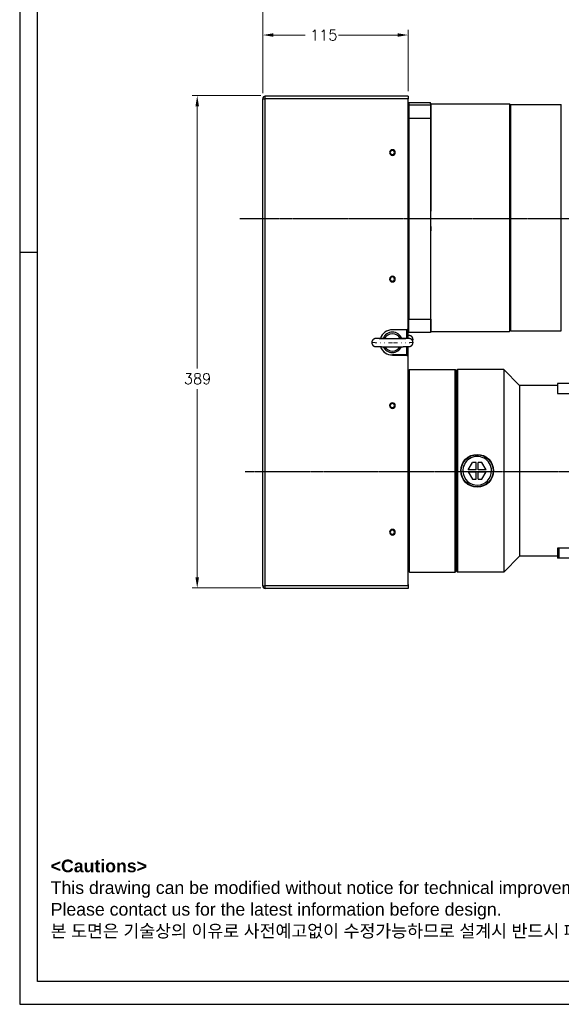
# Model space of a CAD drawing. Header units: inches. Extents: x 0 to 1685, y 0 to 1188.
# Tile 1 of 18: x 0 to 428, y 0 to 778. Entities that reach past the tile are written whole.
import ezdxf

# ---------------------------------------------------------------- set-up
doc = ezdxf.new("R2010")
doc.units = ezdxf.units.IN
doc.linetypes.add('CENTER', pattern=[2, 1.25, -0.25, 0.25, -0.25])
doc.linetypes.add('DASHEDBIDOT', pattern=[12.4, 3, -3, 0.2, -3, 0.2, -3])
doc.layers.add('ATA-CENTER', color=133, linetype='CENTER')
doc.layers.add('ATA-TEXT', color=7, linetype='Continuous')
doc.layers.add('Layer0000', color=7, linetype='Continuous', lineweight=25)
doc.styles.get("Standard").update_dxf_attribs({"font": 'simplex.shx'})
doc.styles.add('주 문자 (ISO)', font='arial.ttf')
doc.dimstyles.new('ata_A1', dxfattribs={"dimtxt": 4.2, "dimasz": 4.2, "dimexe": 2, "dimexo": 2, "dimgap": 2, "dimtad": 0, "dimtih": 1, "dimtoh": 1, "dimdec": 6, "dimdsep": 46, "dimtxsty": 'Standard', "dimcen": 0, "dimclrd": 252, "dimclre": 252, "dimclrt": 4, "dimadec": 6, "dimazin": 2, "dimtfac": 1, "dimtdec": 6, "dimtofl": 0, "dimtmove": 0, "dimatfit": 3, "dimfxl": 0, "dimtolj": 1, "dimtzin": 0, "dimlwd": 0, "dimlwe": 0, "dimarcsym": 0})

# ---------------------------------------------------------------- blocks, each defined once
blk = doc.blocks.new('*D9278')
at = {"layer": 'Defpoints', "color": 0}
for p in [(194.59, 717.96), (140.32, 328.96), (194.59, 328.96)]:
    blk.add_point(p, dxfattribs=at)
at = {"layer": 'Layer0000', "color": 252, "linetype": 'Continuous', "lineweight": 0}
for p, q in [((190.59, 717.96), (136.32, 717.96)), ((140.32, 709.56), (140.32, 502.43)), ((140.32, 337.36), (140.32, 486.03)), ((190.59, 328.96), (136.32, 328.96))]:
    blk.add_line(p, q, dxfattribs=at)
at = {"layer": 'Layer0000', "color": 252}
for points in [[(141.72, 709.56), (138.92, 709.56), (140.32, 717.96)], [(138.92, 337.36), (141.72, 337.36), (140.32, 328.96)]]:
    blk.add_solid(points, dxfattribs=at)
at = {"layer": 'Layer0000', "color": 4, "lineweight": 25, "insert": (129.78, 498.43), "char_height": 8.4, "attachment_point": 1}
blk.add_mtext('\\A1;389', dxfattribs=at)
blk = doc.blocks.new('*D9267')
at = {"layer": 'Defpoints', "color": 0}
for p in [(307.07, 765.84), (192.07, 715.96), (307.07, 717.53)]:
    blk.add_point(p, dxfattribs=at)
at = {"layer": 'Layer0000', "color": 252, "linetype": 'Continuous', "lineweight": 0}
for p, q in [((192.07, 719.96), (192.07, 769.84)), ((200.47, 765.84), (225.57, 765.84)), ((298.67, 765.84), (251.97, 765.84)), ((307.07, 721.53), (307.07, 769.84))]:
    blk.add_line(p, q, dxfattribs=at)
at = {"layer": 'Layer0000', "color": 252}
for points in [[(200.47, 767.24), (200.47, 764.44), (192.07, 765.84)], [(298.67, 764.44), (298.67, 767.24), (307.07, 765.84)]]:
    blk.add_solid(points, dxfattribs=at)
at = {"layer": 'Layer0000', "color": 4, "lineweight": 25, "insert": (229.57, 770.04), "char_height": 8.4, "attachment_point": 1}
blk.add_mtext('\\A1;115', dxfattribs=at)
blk = doc.blocks.new('*D9269')
at = {"layer": 'Defpoints', "color": 0}
for p in [(759.77, 810.31), (192.07, 715.96), (759.77, 669.96)]:
    blk.add_point(p, dxfattribs=at)
at = {"layer": 'Layer0000', "color": 252, "linetype": 'Continuous', "lineweight": 0}
for p, q in [((192.07, 719.96), (192.07, 814.31)), ((200.47, 810.31), (440.31, 810.31)), ((751.37, 810.31), (481.91, 810.31)), ((759.77, 673.96), (759.77, 814.31))]:
    blk.add_line(p, q, dxfattribs=at)
at = {"layer": 'Layer0000', "color": 252}
for points in [[(200.47, 811.71), (200.47, 808.91), (192.07, 810.31)], [(751.37, 808.91), (751.37, 811.71), (759.77, 810.31)]]:
    blk.add_solid(points, dxfattribs=at)
at = {"layer": 'Layer0000', "color": 4, "lineweight": 25, "insert": (461.11, 810.31), "char_height": 8.4, "attachment_point": 5}
blk.add_mtext('\\A1;567.7', dxfattribs=at)
blk = doc.blocks.new('*D9268')
at = {"layer": 'Defpoints', "color": 0}
for p in [(815.07, 841.79), (192.07, 715.96), (815.07, 500.96)]:
    blk.add_point(p, dxfattribs=at)
at = {"layer": 'Layer0000', "color": 252, "linetype": 'Continuous', "lineweight": 0}
for p, q in [((192.07, 719.96), (192.07, 845.79)), ((200.47, 841.79), (453.17, 841.79)), ((806.67, 841.79), (482.75, 841.79)), ((815.07, 504.96), (815.07, 845.79))]:
    blk.add_line(p, q, dxfattribs=at)
at = {"layer": 'Layer0000', "color": 252}
for points in [[(200.47, 843.19), (200.47, 840.39), (192.07, 841.79)], [(806.67, 840.39), (806.67, 843.19), (815.07, 841.79)]]:
    blk.add_solid(points, dxfattribs=at)
at = {"layer": 'Layer0000', "color": 4, "lineweight": 25, "insert": (457.17, 845.99), "char_height": 8.4, "attachment_point": 1}
blk.add_mtext('\\A1;623', dxfattribs=at)
blk = doc.blocks.new('ata-Border-A1-002')
at = {"color": 253, "ltscale": 0.5}
for p, q in [((0, 594), (0, 0)), ((7, 297), (0, 297)), ((0, 0), (841, 0))]:
    blk.add_line(p, q, dxfattribs=at)
at = {"ltscale": 0.5}
blk.add_line((7, 9), (7, 585), dxfattribs=at)
blk.add_line((834, 9), (7, 9))

msp = doc.modelspace()

# ---------------------------------------------------------------- linework, layer by layer
msp.add_line((307.071139, 342.5317986), (307.071139, 500.5317986))
at = {"layer": 'ATA-CENTER'}
for p, q in [((173.9865691, 620.9585331), (765.0664616, 620.9585331)), ((178.2239159, 421.0223749), (1068.7697598, 421.0223749))]:
    msp.add_line(p, q, dxfattribs=at)
at = {"layer": 'Layer0000', "color": 7, "linetype": 'Continuous', "lineweight": 25}
for p, q in [((194.071139, 715.5074046), (194.071139, 717.5280893)), ((307.071139, 717.5280893), (194.071139, 717.5280893)), ((307.071139, 717.5280893), (307.071139, 715.5074046)), ((192.071139, 330.5490044), (192.071139, 715.5281974)), ((194.071139, 330.5282116), (194.071139, 715.5074046)), ((307.071139, 715.5074046), (194.071139, 715.5074046)), ((307.071139, 534.0172136), (307.071139, 715.5074046)), ((307.571139, 712.3413146), (307.071139, 711.8393745)), ((307.071139, 710.1929311), (307.571139, 710.690937)), ((307.571139, 712.3413146), (307.571139, 710.690937)), ((324.571139, 712.3413146), (307.571139, 712.3413146)), ((307.571139, 710.690937), (307.571139, 699.9535633)), ((307.571139, 710.690937), (324.571139, 710.690937)), ((324.5711388, 711.5161258), (324.571139, 712.3413146)), ((324.5711388, 711.5161258), (324.571139, 710.690937)), ((325.0711389, 711.8393744), (324.5711389, 712.3413144)), ((324.5711389, 710.6909368), (325.0711389, 710.192931)), ((324.571139, 710.690937), (324.571139, 699.9535633)), ((324.5793542, 711.5209895), (387.0711389, 711.5209895)), ((325.0711388, 710.917661), (325.071139, 710.1929311)), ((325.071139, 711.8393745), (325.0711389, 711.5209895)), ((325.071139, 710.1929311), (325.071139, 699.769564)), ((387.0711388, 711.5209896), (387.571139, 711.0209894)), ((387.0711389, 711.5161258), (387.0711389, 711.5209898)), ((387.0711389, 711.5161258), (387.0711389, 531.5209898)), ((388.0711387, 711.0209896), (387.5711387, 710.5209897)), ((387.5711389, 532.0209901), (387.5711389, 711.0209895)), ((388.0711386, 620.5905118), (388.0711388, 711.0209898)), ((388.0711388, 711.0209898), (428.0711388, 711.0209898)), ((428.0711386, 620.5905118), (428.0711388, 711.0209898)), ((307.571139, 699.9535633), (307.071139, 699.769564)), ((324.571139, 699.9535633), (307.571139, 699.9535633)), ((307.571139, 699.9535633), (307.571139, 541.2170639)), ((324.571139, 699.9535633), (324.5711388, 620.5853136)), ((325.0711389, 699.7695642), (324.5711389, 699.9535635)), ((325.071139, 699.769564), (325.0711388, 630.0636451)), ((324.5711388, 620.5853136), (324.571139, 541.217064)), ((388.0711388, 532.0209898), (388.0711386, 620.5905118)), ((428.0711388, 532.0209898), (428.0711386, 620.5905118)), ((325.071139, 541.4114597), (325.0711388, 611.1173786)), ((307.071139, 541.4114596), (307.571139, 541.2170639)), ((307.571139, 541.2170639), (324.571139, 541.217064)), ((307.571139, 530.7006649), (307.571139, 541.2170639)), ((324.5711389, 541.2170637), (325.0711389, 541.4114594)), ((324.571139, 541.217064), (324.571139, 530.7006649)), ((325.071139, 541.4114597), (325.071139, 531.202605)), ((306.071139, 533.0172677), (294.571139, 533.0172677)), ((306.071139, 533.0172677), (307.071139, 534.0172136)), ((306.071139, 526.0823462), (306.071139, 533.0172677)), ((307.071139, 526.0594323), (307.071139, 534.0172136)), ((307.071139, 531.202605), (307.571139, 530.7006649)), ((324.571139, 530.7006649), (307.571139, 530.7006649)), ((325.0711389, 531.2026051), (324.5711389, 530.7006651)), ((325.071139, 531.52099), (387.0711389, 531.52099)), ((387.0711388, 531.5209899), (387.571139, 532.0209901)), ((388.0711386, 532.0209899), (387.5711387, 532.5209899)), ((388.0711388, 532.0209898), (428.0711388, 532.0209898)), ((306.071139, 513.0391414), (306.071139, 519.6486557)), ((307.071139, 512.0391954), (307.071139, 519.6715692)), ((306.071139, 513.0391414), (294.571139, 513.0391414)), ((294.571139, 513.0183486), (306.071139, 513.0183486)), ((306.071139, 513.0391414), (307.071139, 512.0391954)), ((306.071139, 513.0183486), (306.071139, 513.0391414)), ((306.071139, 513.0183486), (307.071139, 512.0184026)), ((307.071139, 512.0184026), (307.071139, 512.0391954)), ((307.071139, 330.5282116), (307.071139, 512.0184026)), ((308.071139, 501.5317986), (307.071139, 500.5317986)), ((308.071139, 341.5317986), (308.071139, 501.5317986)), ((308.071139, 501.5317986), (344.071139, 501.5317986)), ((344.071139, 501.5317986), (345.071139, 500.5317986)), ((344.071139, 341.5317986), (344.071139, 501.5317986)), ((346.071139, 501.5345818), (345.071139, 500.5345818)), ((345.071139, 500.5345818), (345.071139, 342.5345818)), ((345.071139, 342.5317986), (345.071139, 500.5290153)), ((382.571139, 501.5345818), (346.071139, 501.5345818)), ((346.071139, 501.5345818), (346.071139, 341.5345818)), ((382.571139, 501.5345818), (395.071139, 489.0345818)), ((382.571139, 501.5345818), (382.571139, 341.5345818)), ((425.071139, 490.5345818), (425.071139, 482.5345818)), ((695.071139, 490.5345818), (425.071139, 490.5345818)), ((425.071139, 489.0345818), (395.071139, 489.0345818)), ((395.071139, 489.0345818), (395.071139, 354.0345818)), ((425.071139, 482.5345818), (695.071139, 482.5345818)), ((354.5274657, 422.3345818), (357.8183622, 428.0345818)), ((360.771139, 428.0345818), (357.8183622, 428.0345818)), ((360.771139, 422.3345818), (360.771139, 428.0345818)), ((365.3239157, 428.0345818), (362.371139, 428.0345818)), ((362.371139, 422.3345818), (362.371139, 428.0345818)), ((368.6148122, 422.3345818), (365.3239157, 428.0345818)), ((360.771139, 422.3345818), (354.5274657, 422.3345818)), ((354.5274657, 420.7345818), (357.8183622, 415.0345818)), ((354.5274657, 420.7345818), (360.771139, 420.7345818)), ((360.771139, 415.0345818), (360.771139, 420.7345818)), ((368.6148122, 422.3345818), (362.371139, 422.3345818)), ((362.371139, 415.0345818), (362.371139, 420.7345818)), ((362.371139, 420.7345818), (368.6148122, 420.7345818)), ((365.3239157, 415.0345818), (368.6148122, 420.7345818)), ((357.8183622, 415.0345818), (360.771139, 415.0345818)), ((362.371139, 415.0345818), (365.3239157, 415.0345818)), ((425.971831, 360.5345818), (425.071139, 360.5345818)), ((425.071139, 360.5345818), (425.071139, 360.1159365)), ((425.071139, 360.1159365), (425.071139, 352.5345818)), ((426.071139, 360.5345818), (425.971831, 360.5345818)), ((426.071139, 360.5345818), (426.071139, 352.5345818)), ((694.071139, 360.5345818), (426.071139, 360.5345818)), ((395.071139, 354.0345818), (382.571139, 341.5345818)), ((425.071139, 354.0345818), (395.071139, 354.0345818)), ((426.071139, 352.5345818), (425.071139, 352.5345818)), ((694.071139, 352.5345818), (426.071139, 352.5345818)), ((308.071139, 341.5317986), (307.071139, 342.5317986)), ((344.071139, 341.5317986), (345.071139, 342.5317986)), ((346.071139, 341.5345818), (345.071139, 342.5345818)), ((308.071139, 341.5317986), (344.071139, 341.5317986)), ((382.571139, 341.5345818), (346.071139, 341.5345818)), ((194.071139, 328.5490044), (194.071139, 330.5282116)), ((307.071139, 330.5282116), (194.071139, 330.5282116)), ((307.071139, 328.5490044), (194.071139, 328.5490044)), ((307.071139, 331.7733071), (307.071139, 329.7733071)), ((307.071139, 330.5282116), (307.071139, 328.5490044))]:
    msp.add_line(p, q, dxfattribs=at)
at = {"layer": 'Layer0000', "color": 251, "linetype": 'DASHEDBIDOT', "lineweight": 18}
msp.add_line((294.571139, 513.0183486), (294.571139, 513.0391414), dxfattribs=at)
at = {"layer": 'Layer0000', "color": 7, "linetype": 'Continuous', "lineweight": 25}
for centre, radius in [((324.5754816, 711.5166469), 0.004374), ((361.571139, 421.5345818), 13), ((361.571139, 421.5345818), 12.7)]:
    msp.add_circle(centre, radius, dxfattribs=at)
for centre, radius, start, end in [((194.0710865, 715.5281407), 1.9999487, 89.9984961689, 178.8073318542), ((194.0709228, 715.5281974), 1.9997839, 178.8088595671, 179.999999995), ((193.571193, 763.6165631), 48.1117561, 268.2133120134, 270.5953910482), ((327.860012, 713.7557835), 3.9790393, 214.2540950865, 225.5014581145), ((294.571139, 673.0095977), 2.25, 0.0026431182, 179.9973568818), ((294.571139, 673.0098053), 2.25, 180.0026431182, 359.9973568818), ((294.571139, 673.0305994), 2.250001, 180.5321455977, 359.4678544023), ((294.571139, 673.0304182), 1.65, 0.0026431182, 179.9973568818), ((294.571139, 673.0305704), 1.65, 180.0026431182, 359.9973568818), ((294.571139, 673.0929527), 1.6500029, 182.1678183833, 357.8321816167), ((414.7091078, 620.5827205), 90.1379691, 173.9623266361, 179.9983517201), ((414.4139611, 620.582725), 89.8428224, 179.9983491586, 186.0475917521), ((294.571139, 573.0150021), 2.25, 0.0026431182, 179.9973568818), ((294.571139, 573.0152097), 2.25, 180.0026431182, 359.9973568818), ((294.571139, 573.0360038), 2.250001, 180.5321455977, 359.4678544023), ((294.571139, 573.0358226), 1.65, 0.0026431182, 179.9973568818), ((294.571139, 573.0359748), 1.65, 180.0026431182, 359.9973568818), ((294.571139, 573.0983572), 1.6500029, 182.1678183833, 357.8321816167), ((294.5709788, 523.017321), 9.9999466, 89.9990822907, 161.9841343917), ((294.571139, 523.038039), 8.0001526, 22.7263367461, 157.2736628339), ((294.571139, 522.972602), 6.8892868, 25.4581701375, 154.5418298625), ((288.1712568, 525.9577863), 0.1811215, 352.4459892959, 78.3891215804), ((285.8614056, 512.6246972), 13.5400893, 78.5214553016, 79.4056693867), ((303.2808723, 512.6246975), 13.540089, 100.594330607, 101.4785442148), ((300.9709544, 525.9577452), 0.1810499, 101.4383660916, 187.543881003), ((306.7622895, 538.4165745), 10.0537769, 271.7603889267, 273.4145652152), ((307.7188886, 525.2584061), 3.1522504, 337.6921692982, 359.9968462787), ((294.5709889, 523.0183184), 9.9999699, 199.8680754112, 270.0008598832), ((294.5709896, 523.0391128), 9.9999715, 199.9952938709, 270.000855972), ((294.571139, 523.0391844), 8.0001709, 205.4510662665, 334.5489337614), ((294.571139, 522.9736312), 6.8893093, 209.3792116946, 330.6207885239), ((294.571139, 473.0204065), 2.25, 0.0026431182, 179.9973568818), ((294.571139, 473.041227), 1.65, 0.0026431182, 179.9973568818), ((294.571139, 473.0206141), 2.25, 180.0026431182, 359.9973568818), ((294.571139, 473.0414082), 2.250001, 180.5321455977, 359.4678544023), ((294.571139, 473.0413792), 1.65, 180.0026431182, 359.9973568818), ((294.571139, 473.1037616), 1.6500029, 182.1678183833, 357.8321816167), ((361.571139, 421.5345818), 11.325189, 0.0000000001, 184.0506899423), ((361.571139, 421.5345818), 11.325189, 184.0506899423, 0.0000000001), ((294.571139, 373.0258109), 2.25, 0.0026431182, 179.9973568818), ((294.571139, 373.0466314), 1.65, 0.0026431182, 179.9973568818), ((294.571139, 373.0260185), 2.25, 180.0026431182, 359.9973568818), ((294.571139, 373.0468126), 2.250001, 180.5321455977, 359.4678544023), ((294.571139, 373.0467836), 1.65, 180.0026431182, 359.9973568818), ((294.571139, 373.109166), 1.6500029, 182.1678183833, 357.8321816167), ((193.571193, 378.63737), 48.1117561, 268.2133120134, 270.5953910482), ((194.071139, 330.5490044), 2, 180.0000583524, 269.999873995)]:
    msp.add_arc(centre, radius, start, end, dxfattribs=at)
at = {"layer": 'Layer0000', "color": 251, "linetype": 'DASHEDBIDOT', "lineweight": 18}
msp.add_arc((309.9596135, 532.101731), 6.9039371, 268.9913897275, 277.5869028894, dxfattribs=at)
for points in [[(294.571139, 522.6960395), (278.271139, 522.6960395), (278.271139, 522.8655008)], [(310.871139, 522.8655008), (310.871139, 522.6960395), (294.571139, 522.6960395)]]:
    msp.add_rational_spline(points, [1, 0.707106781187, 1], degree=2, dxfattribs=at)
at = {"layer": 'Layer0000', "color": 7, "linetype": 'Continuous', "lineweight": 25}
for points, knots in [([(288.1992223, 526.1351436), (287.4070405, 526.1305978), (285.6457174, 526.11693), (283.874882, 526.0965545), (282.4972006, 526.0722739), (281.8237325, 526.0520152), (281.4755518, 526.0368363), (281.2236876, 526.0213347), (280.9057599, 525.9844416), (280.5282261, 525.8910235), (280.2402923, 525.7932575), (279.7301628, 525.5509416), (279.0382302, 524.9883238), (278.4923722, 524.1295441), (278.2714122, 523.2593191), (278.271139, 522.8655008)], [0.63491212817, 0.63491212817, 0.63491212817, 0.67156634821, 0.72374412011, 0.77798519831, 0.83220635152, 0.85733654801, 0.88371562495, 0.90111854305, 0.91440726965, 0.91983642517, 0.92766368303, 0.94313899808, 0.96376971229, 0.98412580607, 1, 1, 1]), ([(278.271139, 522.8655008), (278.271483, 522.4630566), (278.4328634, 521.8395504), (278.6831451, 521.2605539), (279.2234551, 520.5531516), (279.9703087, 520.0403138), (280.5279129, 519.836367), (280.8719025, 519.7565137), (281.0954376, 519.7251096), (281.275949, 519.7073413), (281.4954926, 519.6930693), (281.8176247, 519.6792305), (282.511943, 519.6582517), (283.915848, 519.6339208), (285.7276391, 519.6131934), (287.9135729, 519.5967481), (290.2758655, 519.5856007), (293.0179496, 519.5787945), (294.571139, 519.5787881)], [0, 0, 0, 0.0324142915, 0.0521740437, 0.0834735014, 0.1240697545, 0.1568692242, 0.1742693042, 0.1922072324, 0.2110996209, 0.2391458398, 0.2839814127, 0.335367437, 0.4476602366, 0.554011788, 0.6646982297, 0.7719585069, 0.8745278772, 1, 1, 1]), ([(294.571139, 525.8787881), (293.026016, 525.8787946), (290.2990932, 525.8855619), (287.9531367, 525.896631), (285.7881267, 525.9129154), (284.007021, 525.9332896), (282.6303337, 525.9572266), (281.9359879, 525.9789619), (281.7839746, 525.9875355), (281.7811842, 525.987914)], [0, 0, 0, 0.1636505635, 0.2974128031, 0.4371451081, 0.5812562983, 0.7191420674, 0.8685088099, 0.9635059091, 1, 1, 1]), ([(307.3610938, 525.987914), (307.3583032, 525.9875355), (307.2060169, 525.9789522), (306.7377894, 525.9642339), (305.9442294, 525.9460439), (304.3881276, 525.9236642), (302.423982, 525.9051039), (300.146389, 525.8909234), (297.7380783, 525.8822423), (295.5701555, 525.8787899), (294.571139, 525.8787881)], [0, 0, 0, 0.036494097, 0.1314912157, 0.20159811, 0.341056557, 0.4851435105, 0.6233780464, 0.7670296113, 0.8939624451, 1, 1, 1]), ([(294.571139, 519.5787881), (295.575155, 519.5787899), (297.7543516, 519.5822601), (299.502268, 519.5885583), (301.3494272, 519.5974129), (303.5198642, 519.6142543), (304.8865334, 519.6301133), (306.4420466, 519.6526374), (307.3246571, 519.6792307), (307.6467849, 519.6930693), (307.866329, 519.7073413), (308.0468403, 519.7251096), (308.2703754, 519.7565137), (308.614365, 519.836367), (309.1719692, 520.0403138), (309.9188228, 520.5531516), (310.4591328, 521.2605539), (310.7094146, 521.8395504), (310.8707949, 522.4630566), (310.871139, 522.8655008)], [0, 0, 0, 0.0812810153, 0.1785922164, 0.2311414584, 0.3431822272, 0.4498821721, 0.5082887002, 0.6646315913, 0.7160177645, 0.7608534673, 0.7888997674, 0.8077922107, 0.8257301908, 0.8431303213, 0.8759298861, 0.9165262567, 0.9478258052, 0.9675856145, 1, 1, 1]), ([(310.871139, 522.8655008), (310.8707949, 523.267945), (310.7094146, 523.8914513), (310.4591328, 524.4704478), (309.9188228, 525.17785), (309.171967, 525.6906895), (308.614346, 525.8946411), (308.2703442, 525.9744937), (308.0468156, 526.0058949), (307.8663065, 526.0236622), (307.6467627, 526.0379335), (307.3246349, 526.0517718), (306.6303278, 526.0727501), (305.2264299, 526.0970808), (303.4147706, 526.1178075), (301.6465218, 526.131113), (300.9359415, 526.1351844)], [0, 0, 0, 0.01620656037, 0.02608607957, 0.04173524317, 0.06203263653, 0.0784318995, 0.08713221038, 0.09610127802, 0.10554747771, 0.11957059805, 0.14198730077, 0.16767821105, 0.22382202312, 0.27699587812, 0.33233710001, 0.36521256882, 0.36521256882, 0.36521256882]), ([(310.871139, 525.2582326), (310.8708657, 525.652051), (310.6499057, 526.5222759), (310.1040478, 527.3810556), (309.4121152, 527.9436734), (308.9019857, 528.1859893), (308.6140518, 528.2837553), (308.236518, 528.3771734), (307.9185903, 528.4140665), (307.6667262, 528.4295681), (307.3053013, 528.4453098), (307.071139, 528.4521817)], [0, 0, 0, 0.0317472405, 0.07245795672, 0.11371789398, 0.14466740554, 0.16032135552, 0.17117927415, 0.19775576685, 0.23256034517, 0.28531659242, 0.33955746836, 0.33955746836, 0.33955746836])]:
    msp.add_open_spline(points, degree=2, knots=knots, dxfattribs=at)

# ---------------------------------------------------------------- block references
at = {"xscale": 2, "yscale": 2, "zscale": 2}
msp.add_blockref('ata-Border-A1-002', (0, 0), dxfattribs=at)

# ---------------------------------------------------------------- texts
at = {"layer": 'ATA-TEXT', "color": 7, "insert": (24.5043087, 114.327216), "char_height": 6.9999998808, "attachment_point": 1, "line_spacing_factor": 1.027748, "style": '주 문자 (ISO)'}
msp.add_mtext('{\\fArial|b1|i0|c129|p34;\\H1.42857x;<Cautions> }\\P{\\fArial|b0|i0|c129|p34;\\H1.42857x;This drawing can be modified without notice for technical improvement,}\\P{\\fArial|b0|i0|c129|p34;\\H1.42857x;Please contact us for the latest information before design.}\\P{\\fGulim|b0|i0|c129|p50;\\H1.42857x;본 도면은 기술상의 이유로 사전예고없이 수정가능하므로 설계시 반드시 폐사에 문의하시기 바랍니다}{\\fArial|b0|i0|c129|p34;\\H1.42857x;.}', dxfattribs=at)

# ---------------------------------------------------------------- dimensions: what is measured, and where the dimension line sits
at = {"layer": 'Layer0000', "color": 7, "linetype": 'Continuous', "lineweight": 25}
for base, p1, p2, angle, override, picture, middle in [((815.0711389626, 841.7933769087), (192.0711389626, 715.9585330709), (815.0711389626, 500.9585330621), 180, {"dimscale": 2, "dimtol": 0, "dimlim": 0, "dimtp": 0, "dimtm": 0, "dimtfac": 0.5, "dimtdec": 6, "dimtolj": 1, "dimtzin": 0}, '*D9268', (467.9595163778, 841.7933769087)), ((307.071139, 765.8350804), (192.071139, 715.9585331), (307.071139, 717.5280893), 180, {"dimscale": 2, "dimtol": 0, "dimlim": 0, "dimtp": 0, "dimtm": 0, "dimtfac": 0.5, "dimtdec": 6, "dimtolj": 1, "dimtzin": 0}, '*D9267', (238.7674798, 765.8350804)), ((140.3199426, 328.9585331), (194.5906981, 717.9585331), (194.5906981, 328.9585331), 90, {"dimscale": 2, "dimtfac": 0.5, "dimtfill": 0}, '*D9278', (140.3199426, 494.2288248))]:
    dim = msp.add_linear_dim(base=base, p1=p1, p2=p2, angle=angle, dimstyle='ata_A1', override=override, dxfattribs=at)
    dim.commit()
    dim.dimension.update_dxf_attribs({"geometry": picture, "text_midpoint": middle, "dimtype": 160})
dim = msp.add_linear_dim(base=(759.7711387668, 810.3083454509), p1=(192.0711389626, 715.9585330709), p2=(759.7711387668, 669.9585335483), dimstyle='ata_A1', override={"dimscale": 2, "dimtfac": 0.5, "dimtfill": 0}, dxfattribs=at)
dim.commit()
dim.dimension.update_dxf_attribs({"geometry": '*D9269', "text_midpoint": (461.1144824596, 810.3083454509), "dimtype": 160})

doc.saveas('drawing.dxf')
